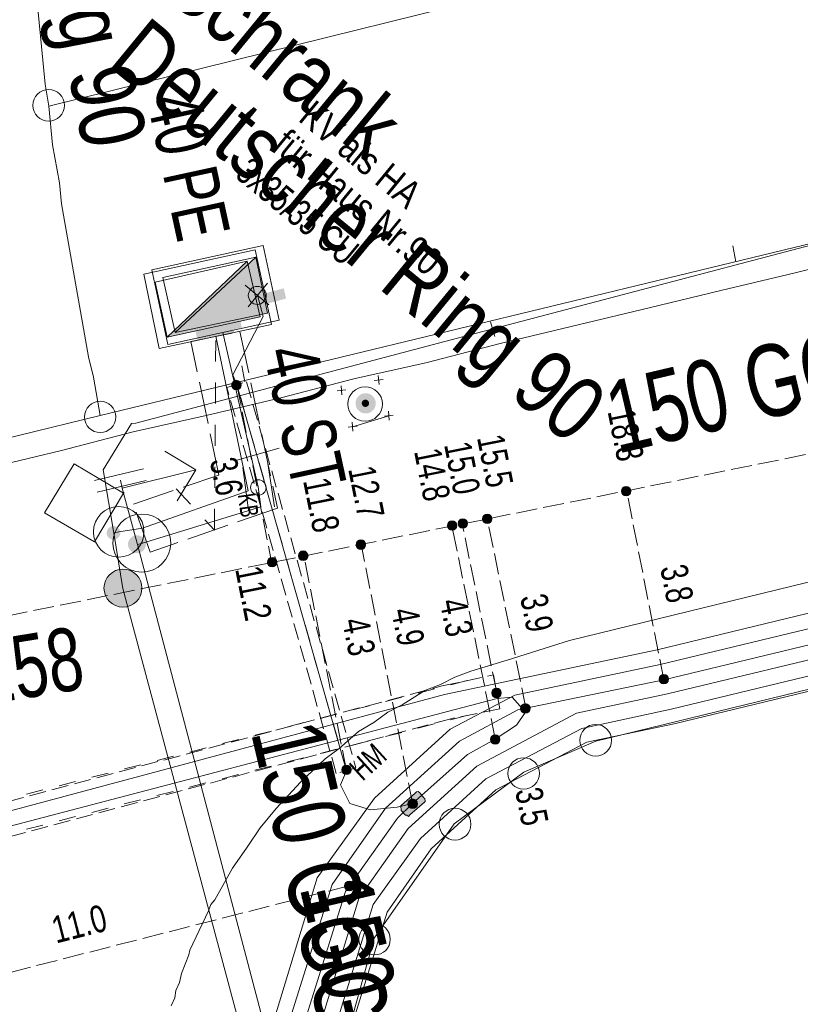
# Model space of a CAD drawing. Header units: metres. Extents: x -740 to 758, y -633 to 854.
# Tile 123 of 256: x -503 to -488, y 148 to 167. Entities that reach past the tile are written whole.
import ezdxf

# ---------------------------------------------------------------- set-up
doc = ezdxf.new("R2010")
doc.units = ezdxf.units.M
doc.header["$MEASUREMENT"] = 0
for name, pattern in [('333_125', [0.4576, 0.3328, -0.1248]), ('333_333', [0.6656, 0.3328, -0.3328]), ('416_125', [0.5408, 0.416, -0.1248]), ('416_416', [0.832, 0.416, -0.416]), ('832_208', [1.04, 0.832, -0.208])]:
    doc.linetypes.add(name, pattern=pattern)
for name, color, linetype in [('Gas.LOVION', 7, 'Continuous'), ('Grundkarte.LOVION', 7, 'Continuous'), ('Strom.LOVION', 7, 'Continuous'), ('StromBemass.LOVION', 7, 'Continuous'), ('Wasser.LOVION', 7, 'Continuous')]:
    doc.layers.add(name, color=color, linetype=linetype)
doc.styles.add('ERSTELLTER_STIL_1', font='arial.ttf')

msp = doc.modelspace()

# ---------------------------------------------------------------- hatches: boundary and pattern name
at = {"layer": 'Gas.LOVION', "linetype": 'Continuous', "lineweight": 13}
for points in [[(-499.994, 161.313), (-498.17, 161.698), (-498.396, 162.799)], [(-499.41, 161.237), (-498.674, 161.413), (-498.754, 161.774), (-499.49, 161.599)], [(-500.613, 157.022), (-500.6, 157.04), (-500.589, 157.059), (-500.581, 157.079), (-500.576, 157.101), (-500.573, 157.123), (-500.573, 157.144), (-500.576, 157.166), (-500.582, 157.188), (-500.59, 157.208), (-500.6, 157.227), (-500.613, 157.245), (-500.628, 157.261), (-500.645, 157.275), (-500.664, 157.286), (-500.684, 157.296), (-500.705, 157.302), (-500.726, 157.306), (-500.748, 157.308), (-500.77, 157.306), (-500.792, 157.302), (-500.813, 157.295), (-500.832, 157.286), (-500.851, 157.274), (-500.868, 157.26), (-500.883, 157.244), (-500.896, 157.226), (-500.906, 157.207), (-500.914, 157.186), (-500.92, 157.165), (-500.922, 157.143), (-500.922, 157.121), (-500.919, 157.1), (-500.914, 157.078), (-500.906, 157.058), (-500.895, 157.039), (-500.882, 157.021), (-500.867, 157.005), (-500.85, 156.991), (-500.832, 156.979), (-500.812, 156.97), (-500.791, 156.963), (-500.769, 156.959), (-500.747, 156.958), (-500.725, 156.96), (-500.704, 156.964), (-500.683, 156.971), (-500.663, 156.98), (-500.645, 156.992), (-500.628, 157.006)], [(-500.609, 157.023), (-500.596, 157.041), (-500.585, 157.06), (-500.577, 157.081), (-500.572, 157.102), (-500.569, 157.124), (-500.569, 157.146), (-500.572, 157.167), (-500.578, 157.189), (-500.586, 157.209), (-500.597, 157.228), (-500.61, 157.246), (-500.625, 157.262), (-500.642, 157.276), (-500.66, 157.288), (-500.68, 157.297), (-500.701, 157.304), (-500.723, 157.308), (-500.745, 157.309), (-500.766, 157.308), (-500.788, 157.303), (-500.809, 157.297), (-500.829, 157.287), (-500.847, 157.275), (-500.864, 157.261), (-500.879, 157.245), (-500.892, 157.227), (-500.902, 157.208), (-500.911, 157.188), (-500.916, 157.166), (-500.919, 157.145), (-500.919, 157.123), (-500.916, 157.101), (-500.91, 157.08), (-500.902, 157.059), (-500.891, 157.04), (-500.878, 157.022), (-500.863, 157.006), (-500.846, 156.992), (-500.828, 156.981), (-500.808, 156.971), (-500.787, 156.965), (-500.765, 156.96), (-500.743, 156.959), (-500.721, 156.961), (-500.7, 156.965), (-500.679, 156.972), (-500.659, 156.981), (-500.641, 156.993), (-500.624, 157.007)]]:
    msp.add_hatch(color=7, dxfattribs=at).paths.add_polyline_path(points)
at = {"layer": 'Strom.LOVION', "linetype": 'Continuous', "lineweight": 13}
for points in [[(-497.848, 162.188), (-498.856, 161.912), (-498.806, 161.71), (-497.799, 161.986)], [(-495.354, 151.792), (-495.068, 152.041), (-495.055, 152.057), (-495.06, 152.116), (-495.077, 152.129), (-495.16, 152.224), (-495.192, 152.251), (-495.221, 152.248), (-495.248, 152.216), (-495.52, 151.982), (-495.534, 151.966), (-495.525, 151.878), (-495.442, 151.783), (-495.412, 151.786), (-495.38, 151.76)]]:
    msp.add_hatch(color=7, dxfattribs=at).paths.add_polyline_path(points)
at = {"layer": 'Strom.LOVION', "linetype": 'Continuous', "lineweight": 18}
for points in [[(-496.074, 159.789), (-496.059, 159.809), (-496.047, 159.832), (-496.038, 159.855), (-496.032, 159.879), (-496.029, 159.904), (-496.029, 159.929), (-496.032, 159.954), (-496.038, 159.979), (-496.048, 160.002), (-496.06, 160.024), (-496.075, 160.044), (-496.092, 160.062), (-496.111, 160.078), (-496.132, 160.092), (-496.155, 160.102), (-496.179, 160.11), (-496.204, 160.115), (-496.229, 160.116), (-496.254, 160.115), (-496.279, 160.11), (-496.303, 160.102), (-496.325, 160.091), (-496.346, 160.078), (-496.366, 160.062), (-496.383, 160.043), (-496.398, 160.023), (-496.41, 160.001), (-496.419, 159.977), (-496.425, 159.953), (-496.428, 159.928), (-496.428, 159.903), (-496.425, 159.878), (-496.418, 159.854), (-496.409, 159.83), (-496.397, 159.808), (-496.382, 159.788), (-496.365, 159.77), (-496.345, 159.754), (-496.324, 159.741), (-496.301, 159.73), (-496.277, 159.722), (-496.253, 159.718), (-496.228, 159.716), (-496.203, 159.718), (-496.178, 159.723), (-496.154, 159.73), (-496.131, 159.741), (-496.11, 159.755), (-496.091, 159.771)], [(-496.074, 159.789), (-496.059, 159.809), (-496.047, 159.832), (-496.038, 159.855), (-496.032, 159.879), (-496.029, 159.904), (-496.029, 159.929), (-496.032, 159.954), (-496.038, 159.979), (-496.048, 160.002), (-496.06, 160.024), (-496.075, 160.044), (-496.092, 160.062), (-496.111, 160.078), (-496.132, 160.092), (-496.155, 160.102), (-496.179, 160.11), (-496.204, 160.115), (-496.229, 160.116), (-496.254, 160.115), (-496.279, 160.11), (-496.303, 160.102), (-496.325, 160.091), (-496.346, 160.078), (-496.366, 160.062), (-496.383, 160.043), (-496.398, 160.023), (-496.41, 160.001), (-496.419, 159.977), (-496.425, 159.953), (-496.428, 159.928), (-496.428, 159.903), (-496.425, 159.878), (-496.418, 159.854), (-496.409, 159.83), (-496.397, 159.808), (-496.382, 159.788), (-496.365, 159.77), (-496.345, 159.754), (-496.324, 159.741), (-496.301, 159.73), (-496.277, 159.722), (-496.253, 159.718), (-496.228, 159.716), (-496.203, 159.718), (-496.178, 159.723), (-496.154, 159.73), (-496.131, 159.741), (-496.11, 159.755), (-496.091, 159.771)], [(-496.177, 159.871), (-496.172, 159.878), (-496.167, 159.886), (-496.164, 159.895), (-496.162, 159.904), (-496.161, 159.913), (-496.161, 159.922), (-496.162, 159.931), (-496.164, 159.939), (-496.167, 159.948), (-496.172, 159.956), (-496.177, 159.963), (-496.183, 159.97), (-496.19, 159.975), (-496.198, 159.98), (-496.206, 159.984), (-496.215, 159.987), (-496.224, 159.989), (-496.233, 159.989), (-496.242, 159.988), (-496.251, 159.987), (-496.259, 159.984), (-496.268, 159.98), (-496.275, 159.975), (-496.282, 159.969), (-496.288, 159.963), (-496.294, 159.955), (-496.298, 159.947), (-496.301, 159.939), (-496.304, 159.93), (-496.305, 159.921), (-496.305, 159.912), (-496.304, 159.903), (-496.301, 159.894), (-496.298, 159.886), (-496.293, 159.878), (-496.288, 159.871), (-496.282, 159.864), (-496.275, 159.858), (-496.267, 159.853), (-496.259, 159.85), (-496.25, 159.847), (-496.241, 159.845), (-496.232, 159.845), (-496.223, 159.845), (-496.214, 159.847), (-496.206, 159.85), (-496.198, 159.854), (-496.19, 159.859), (-496.183, 159.864)], [(-496.177, 159.871), (-496.172, 159.878), (-496.167, 159.886), (-496.164, 159.895), (-496.162, 159.904), (-496.161, 159.913), (-496.161, 159.922), (-496.162, 159.931), (-496.164, 159.939), (-496.167, 159.948), (-496.172, 159.956), (-496.177, 159.963), (-496.183, 159.97), (-496.19, 159.975), (-496.198, 159.98), (-496.206, 159.984), (-496.215, 159.987), (-496.224, 159.989), (-496.233, 159.989), (-496.242, 159.988), (-496.251, 159.987), (-496.259, 159.984), (-496.268, 159.98), (-496.275, 159.975), (-496.282, 159.969), (-496.288, 159.963), (-496.294, 159.955), (-496.298, 159.947), (-496.301, 159.939), (-496.304, 159.93), (-496.305, 159.921), (-496.305, 159.912), (-496.304, 159.903), (-496.301, 159.894), (-496.298, 159.886), (-496.293, 159.878), (-496.288, 159.871), (-496.282, 159.864), (-496.275, 159.858), (-496.267, 159.853), (-496.259, 159.85), (-496.25, 159.847), (-496.241, 159.845), (-496.232, 159.845), (-496.223, 159.845), (-496.214, 159.847), (-496.206, 159.85), (-496.198, 159.854), (-496.19, 159.859), (-496.183, 159.864)]]:
    msp.add_hatch(color=150, dxfattribs=at).paths.add_polyline_path(points)
at = {"layer": 'StromBemass.LOVION', "linetype": 'Continuous', "lineweight": 13}
for points in [[(-498.709, 160.218), (-498.702, 160.227), (-498.697, 160.237), (-498.693, 160.248), (-498.69, 160.26), (-498.688, 160.271), (-498.688, 160.283), (-498.69, 160.295), (-498.693, 160.306), (-498.697, 160.317), (-498.703, 160.327), (-498.71, 160.337), (-498.718, 160.345), (-498.727, 160.353), (-498.737, 160.359), (-498.747, 160.364), (-498.759, 160.368), (-498.77, 160.37), (-498.782, 160.37), (-498.794, 160.37), (-498.805, 160.367), (-498.816, 160.364), (-498.827, 160.359), (-498.837, 160.352), (-498.846, 160.345), (-498.854, 160.336), (-498.861, 160.327), (-498.866, 160.317), (-498.871, 160.306), (-498.873, 160.294), (-498.875, 160.283), (-498.875, 160.271), (-498.873, 160.259), (-498.87, 160.248), (-498.866, 160.237), (-498.86, 160.227), (-498.853, 160.217), (-498.845, 160.209), (-498.836, 160.201), (-498.826, 160.195), (-498.816, 160.19), (-498.805, 160.186), (-498.793, 160.184), (-498.781, 160.183), (-498.77, 160.184), (-498.758, 160.186), (-498.747, 160.19), (-498.736, 160.195), (-498.726, 160.201), (-498.717, 160.209)], [(-491.011, 158.121), (-491.004, 158.131), (-490.999, 158.141), (-490.995, 158.152), (-490.992, 158.164), (-490.99, 158.175), (-490.99, 158.187), (-490.992, 158.199), (-490.995, 158.21), (-490.999, 158.221), (-491.005, 158.231), (-491.012, 158.241), (-491.02, 158.249), (-491.029, 158.257), (-491.039, 158.263), (-491.05, 158.268), (-491.061, 158.272), (-491.072, 158.274), (-491.084, 158.274), (-491.096, 158.274), (-491.107, 158.271), (-491.118, 158.268), (-491.129, 158.263), (-491.139, 158.256), (-491.148, 158.249), (-491.156, 158.24), (-491.163, 158.231), (-491.169, 158.22), (-491.173, 158.209), (-491.176, 158.198), (-491.177, 158.186), (-491.177, 158.175), (-491.176, 158.163), (-491.173, 158.152), (-491.168, 158.141), (-491.163, 158.13), (-491.156, 158.121), (-491.148, 158.112), (-491.138, 158.105), (-491.129, 158.099), (-491.118, 158.094), (-491.107, 158.09), (-491.095, 158.088), (-491.083, 158.087), (-491.072, 158.088), (-491.06, 158.09), (-491.049, 158.094), (-491.038, 158.099), (-491.028, 158.105), (-491.019, 158.113)], [(-493.754, 157.576), (-493.747, 157.585), (-493.741, 157.596), (-493.737, 157.607), (-493.734, 157.618), (-493.733, 157.63), (-493.733, 157.642), (-493.734, 157.654), (-493.737, 157.665), (-493.742, 157.676), (-493.747, 157.686), (-493.754, 157.696), (-493.763, 157.705), (-493.772, 157.712), (-493.782, 157.718), (-493.792, 157.723), (-493.804, 157.727), (-493.815, 157.729), (-493.827, 157.73), (-493.839, 157.729), (-493.851, 157.727), (-493.862, 157.723), (-493.872, 157.718), (-493.882, 157.712), (-493.892, 157.704), (-493.9, 157.696), (-493.907, 157.686), (-493.912, 157.676), (-493.917, 157.665), (-493.919, 157.653), (-493.921, 157.641), (-493.921, 157.629), (-493.919, 157.618), (-493.916, 157.606), (-493.912, 157.595), (-493.906, 157.585), (-493.899, 157.575), (-493.891, 157.567), (-493.882, 157.559), (-493.872, 157.553), (-493.861, 157.548), (-493.85, 157.544), (-493.838, 157.542), (-493.827, 157.541), (-493.815, 157.542), (-493.803, 157.545), (-493.792, 157.548), (-493.781, 157.553), (-493.771, 157.56), (-493.762, 157.567)], [(-494.451, 157.445), (-494.444, 157.454), (-494.438, 157.464), (-494.434, 157.475), (-494.431, 157.486), (-494.43, 157.498), (-494.43, 157.51), (-494.431, 157.521), (-494.434, 157.532), (-494.439, 157.543), (-494.444, 157.553), (-494.451, 157.563), (-494.459, 157.571), (-494.468, 157.579), (-494.478, 157.585), (-494.489, 157.59), (-494.5, 157.593), (-494.511, 157.595), (-494.523, 157.596), (-494.534, 157.595), (-494.546, 157.593), (-494.557, 157.59), (-494.567, 157.585), (-494.577, 157.578), (-494.586, 157.571), (-494.594, 157.562), (-494.601, 157.553), (-494.606, 157.543), (-494.611, 157.532), (-494.614, 157.521), (-494.615, 157.509), (-494.615, 157.497), (-494.613, 157.486), (-494.611, 157.474), (-494.606, 157.464), (-494.601, 157.453), (-494.594, 157.444), (-494.586, 157.436), (-494.577, 157.428), (-494.567, 157.422), (-494.556, 157.417), (-494.545, 157.413), (-494.534, 157.411), (-494.522, 157.411), (-494.51, 157.411), (-494.499, 157.414), (-494.488, 157.417), (-494.477, 157.422), (-494.468, 157.429), (-494.459, 157.436)], [(-494.239, 157.487), (-494.232, 157.496), (-494.226, 157.506), (-494.222, 157.517), (-494.219, 157.528), (-494.218, 157.54), (-494.218, 157.552), (-494.219, 157.563), (-494.222, 157.574), (-494.227, 157.585), (-494.232, 157.595), (-494.239, 157.605), (-494.247, 157.613), (-494.256, 157.621), (-494.266, 157.627), (-494.277, 157.632), (-494.288, 157.635), (-494.299, 157.638), (-494.311, 157.638), (-494.323, 157.638), (-494.334, 157.635), (-494.345, 157.632), (-494.356, 157.627), (-494.365, 157.62), (-494.374, 157.613), (-494.382, 157.604), (-494.389, 157.595), (-494.395, 157.585), (-494.399, 157.574), (-494.402, 157.563), (-494.403, 157.551), (-494.403, 157.539), (-494.402, 157.528), (-494.399, 157.516), (-494.394, 157.506), (-494.389, 157.495), (-494.382, 157.486), (-494.374, 157.478), (-494.365, 157.47), (-494.355, 157.464), (-494.344, 157.459), (-494.333, 157.455), (-494.322, 157.453), (-494.31, 157.453), (-494.299, 157.453), (-494.287, 157.456), (-494.276, 157.459), (-494.266, 157.464), (-494.256, 157.471), (-494.247, 157.478)], [(-496.25, 157.065), (-496.243, 157.074), (-496.237, 157.085), (-496.233, 157.096), (-496.23, 157.107), (-496.229, 157.119), (-496.229, 157.131), (-496.23, 157.143), (-496.233, 157.154), (-496.238, 157.165), (-496.243, 157.175), (-496.25, 157.185), (-496.258, 157.193), (-496.268, 157.201), (-496.278, 157.207), (-496.288, 157.212), (-496.3, 157.216), (-496.311, 157.218), (-496.323, 157.219), (-496.335, 157.218), (-496.346, 157.216), (-496.358, 157.212), (-496.368, 157.207), (-496.378, 157.201), (-496.387, 157.193), (-496.396, 157.184), (-496.402, 157.175), (-496.408, 157.164), (-496.412, 157.153), (-496.415, 157.142), (-496.417, 157.13), (-496.417, 157.118), (-496.415, 157.107), (-496.412, 157.095), (-496.408, 157.084), (-496.402, 157.074), (-496.395, 157.064), (-496.387, 157.056), (-496.378, 157.048), (-496.368, 157.042), (-496.357, 157.037), (-496.346, 157.033), (-496.334, 157.031), (-496.322, 157.03), (-496.311, 157.031), (-496.299, 157.033), (-496.288, 157.037), (-496.277, 157.042), (-496.267, 157.049), (-496.258, 157.056)], [(-497.389, 156.846), (-497.381, 156.856), (-497.376, 156.866), (-497.371, 156.877), (-497.368, 156.889), (-497.367, 156.901), (-497.367, 156.913), (-497.369, 156.925), (-497.372, 156.936), (-497.376, 156.947), (-497.382, 156.958), (-497.389, 156.968), (-497.397, 156.976), (-497.406, 156.984), (-497.417, 156.99), (-497.427, 156.995), (-497.439, 156.999), (-497.451, 157.001), (-497.463, 157.002), (-497.475, 157.001), (-497.486, 156.999), (-497.498, 156.995), (-497.509, 156.99), (-497.519, 156.984), (-497.528, 156.976), (-497.536, 156.967), (-497.543, 156.957), (-497.549, 156.947), (-497.553, 156.936), (-497.556, 156.924), (-497.558, 156.912), (-497.558, 156.9), (-497.556, 156.888), (-497.553, 156.877), (-497.549, 156.865), (-497.543, 156.855), (-497.536, 156.845), (-497.527, 156.837), (-497.518, 156.829), (-497.508, 156.823), (-497.497, 156.818), (-497.486, 156.814), (-497.474, 156.812), (-497.462, 156.811), (-497.45, 156.812), (-497.438, 156.814), (-497.427, 156.818), (-497.416, 156.823), (-497.406, 156.829), (-497.397, 156.837)], [(-498.005, 156.722), (-497.998, 156.731), (-497.993, 156.742), (-497.989, 156.752), (-497.986, 156.764), (-497.984, 156.775), (-497.984, 156.787), (-497.986, 156.798), (-497.989, 156.809), (-497.993, 156.82), (-497.999, 156.83), (-498.006, 156.839), (-498.013, 156.848), (-498.022, 156.855), (-498.032, 156.861), (-498.043, 156.866), (-498.054, 156.87), (-498.065, 156.872), (-498.077, 156.873), (-498.088, 156.872), (-498.1, 156.87), (-498.111, 156.866), (-498.121, 156.861), (-498.131, 156.855), (-498.14, 156.847), (-498.147, 156.839), (-498.154, 156.83), (-498.16, 156.819), (-498.164, 156.809), (-498.167, 156.797), (-498.168, 156.786), (-498.168, 156.774), (-498.167, 156.763), (-498.164, 156.752), (-498.16, 156.741), (-498.154, 156.731), (-498.147, 156.722), (-498.139, 156.713), (-498.13, 156.706), (-498.12, 156.7), (-498.11, 156.695), (-498.099, 156.691), (-498.088, 156.689), (-498.076, 156.688), (-498.064, 156.689), (-498.053, 156.691), (-498.042, 156.695), (-498.032, 156.7), (-498.022, 156.706), (-498.013, 156.714)], [(-490.266, 154.41), (-490.259, 154.419), (-490.253, 154.43), (-490.249, 154.441), (-490.246, 154.453), (-490.244, 154.464), (-490.244, 154.476), (-490.246, 154.488), (-490.249, 154.5), (-490.253, 154.511), (-490.259, 154.521), (-490.266, 154.531), (-490.274, 154.539), (-490.283, 154.547), (-490.293, 154.553), (-490.304, 154.558), (-490.316, 154.562), (-490.327, 154.564), (-490.339, 154.565), (-490.351, 154.564), (-490.363, 154.562), (-490.374, 154.558), (-490.385, 154.553), (-490.395, 154.546), (-490.404, 154.539), (-490.412, 154.53), (-490.419, 154.52), (-490.425, 154.51), (-490.429, 154.499), (-490.432, 154.487), (-490.433, 154.476), (-490.433, 154.464), (-490.432, 154.452), (-490.429, 154.44), (-490.424, 154.429), (-490.419, 154.419), (-490.412, 154.409), (-490.403, 154.401), (-490.394, 154.393), (-490.384, 154.387), (-490.373, 154.382), (-490.362, 154.378), (-490.35, 154.376), (-490.339, 154.375), (-490.327, 154.376), (-490.315, 154.378), (-490.304, 154.382), (-490.293, 154.387), (-490.283, 154.394), (-490.274, 154.401)], [(-493.569, 154.137), (-493.563, 154.146), (-493.557, 154.157), (-493.552, 154.168), (-493.55, 154.179), (-493.548, 154.191), (-493.548, 154.203), (-493.55, 154.215), (-493.553, 154.226), (-493.557, 154.237), (-493.563, 154.248), (-493.57, 154.257), (-493.578, 154.266), (-493.587, 154.274), (-493.597, 154.28), (-493.608, 154.285), (-493.619, 154.289), (-493.631, 154.291), (-493.643, 154.291), (-493.655, 154.291), (-493.666, 154.288), (-493.678, 154.285), (-493.688, 154.28), (-493.698, 154.273), (-493.708, 154.266), (-493.716, 154.257), (-493.723, 154.247), (-493.728, 154.237), (-493.733, 154.226), (-493.736, 154.214), (-493.737, 154.202), (-493.737, 154.191), (-493.735, 154.179), (-493.733, 154.167), (-493.728, 154.156), (-493.722, 154.146), (-493.715, 154.136), (-493.707, 154.128), (-493.698, 154.12), (-493.688, 154.114), (-493.677, 154.109), (-493.666, 154.105), (-493.654, 154.103), (-493.642, 154.102), (-493.63, 154.103), (-493.619, 154.105), (-493.607, 154.109), (-493.597, 154.114), (-493.587, 154.12), (-493.578, 154.128)], [(-493.002, 153.832), (-492.995, 153.842), (-492.99, 153.852), (-492.985, 153.863), (-492.982, 153.875), (-492.981, 153.886), (-492.981, 153.898), (-492.982, 153.91), (-492.985, 153.922), (-492.99, 153.933), (-492.996, 153.943), (-493.003, 153.953), (-493.011, 153.961), (-493.02, 153.969), (-493.03, 153.975), (-493.041, 153.98), (-493.052, 153.984), (-493.064, 153.986), (-493.076, 153.987), (-493.088, 153.986), (-493.099, 153.984), (-493.111, 153.98), (-493.121, 153.975), (-493.131, 153.969), (-493.14, 153.961), (-493.149, 153.952), (-493.155, 153.943), (-493.161, 153.932), (-493.166, 153.921), (-493.168, 153.91), (-493.17, 153.898), (-493.17, 153.886), (-493.168, 153.874), (-493.165, 153.863), (-493.161, 153.851), (-493.155, 153.841), (-493.148, 153.831), (-493.14, 153.823), (-493.131, 153.815), (-493.121, 153.809), (-493.11, 153.804), (-493.099, 153.8), (-493.087, 153.798), (-493.075, 153.797), (-493.063, 153.798), (-493.052, 153.8), (-493.04, 153.804), (-493.029, 153.809), (-493.019, 153.816), (-493.01, 153.823)], [(-493.596, 153.221), (-493.589, 153.231), (-493.584, 153.241), (-493.579, 153.252), (-493.577, 153.263), (-493.575, 153.275), (-493.575, 153.287), (-493.577, 153.298), (-493.58, 153.309), (-493.584, 153.32), (-493.59, 153.331), (-493.597, 153.34), (-493.605, 153.349), (-493.614, 153.356), (-493.624, 153.362), (-493.634, 153.367), (-493.645, 153.371), (-493.657, 153.373), (-493.669, 153.374), (-493.68, 153.373), (-493.692, 153.371), (-493.703, 153.367), (-493.713, 153.362), (-493.723, 153.356), (-493.732, 153.348), (-493.74, 153.34), (-493.747, 153.33), (-493.753, 153.32), (-493.757, 153.309), (-493.76, 153.298), (-493.761, 153.286), (-493.761, 153.274), (-493.76, 153.263), (-493.757, 153.251), (-493.752, 153.24), (-493.747, 153.23), (-493.74, 153.221), (-493.732, 153.212), (-493.723, 153.205), (-493.713, 153.199), (-493.702, 153.194), (-493.691, 153.19), (-493.68, 153.188), (-493.668, 153.187), (-493.656, 153.188), (-493.645, 153.19), (-493.634, 153.194), (-493.623, 153.199), (-493.613, 153.205), (-493.604, 153.213)], [(-496.537, 152.619), (-496.53, 152.628), (-496.525, 152.638), (-496.52, 152.649), (-496.517, 152.66), (-496.516, 152.672), (-496.516, 152.683), (-496.518, 152.695), (-496.52, 152.706), (-496.525, 152.717), (-496.53, 152.727), (-496.537, 152.737), (-496.545, 152.745), (-496.554, 152.752), (-496.564, 152.759), (-496.575, 152.763), (-496.586, 152.767), (-496.597, 152.769), (-496.609, 152.77), (-496.62, 152.769), (-496.632, 152.767), (-496.643, 152.763), (-496.653, 152.758), (-496.663, 152.752), (-496.672, 152.745), (-496.68, 152.736), (-496.687, 152.727), (-496.692, 152.716), (-496.696, 152.706), (-496.699, 152.694), (-496.701, 152.683), (-496.701, 152.671), (-496.699, 152.66), (-496.696, 152.648), (-496.692, 152.638), (-496.686, 152.628), (-496.679, 152.618), (-496.671, 152.61), (-496.663, 152.602), (-496.653, 152.596), (-496.642, 152.591), (-496.631, 152.588), (-496.62, 152.586), (-496.608, 152.585), (-496.596, 152.586), (-496.585, 152.588), (-496.574, 152.591), (-496.564, 152.596), (-496.554, 152.603), (-496.545, 152.61)], [(-495.226, 151.949), (-495.219, 151.958), (-495.213, 151.969), (-495.209, 151.98), (-495.206, 151.991), (-495.205, 152.003), (-495.205, 152.015), (-495.206, 152.027), (-495.209, 152.038), (-495.214, 152.05), (-495.22, 152.06), (-495.227, 152.07), (-495.235, 152.078), (-495.244, 152.086), (-495.254, 152.092), (-495.265, 152.097), (-495.276, 152.101), (-495.288, 152.103), (-495.3, 152.104), (-495.312, 152.103), (-495.324, 152.101), (-495.335, 152.097), (-495.346, 152.092), (-495.356, 152.086), (-495.365, 152.078), (-495.373, 152.069), (-495.38, 152.059), (-495.386, 152.049), (-495.39, 152.038), (-495.393, 152.026), (-495.394, 152.014), (-495.394, 152.003), (-495.393, 151.991), (-495.39, 151.979), (-495.385, 151.968), (-495.38, 151.958), (-495.373, 151.948), (-495.364, 151.939), (-495.355, 151.932), (-495.345, 151.925), (-495.334, 151.92), (-495.323, 151.917), (-495.311, 151.915), (-495.299, 151.914), (-495.287, 151.915), (-495.276, 151.917), (-495.264, 151.921), (-495.254, 151.926), (-495.244, 151.932), (-495.234, 151.94)], [(-496.477, 150.327), (-496.47, 150.337), (-496.464, 150.347), (-496.46, 150.359), (-496.457, 150.37), (-496.455, 150.382), (-496.455, 150.394), (-496.457, 150.406), (-496.46, 150.418), (-496.464, 150.429), (-496.47, 150.439), (-496.477, 150.449), (-496.486, 150.458), (-496.495, 150.465), (-496.505, 150.472), (-496.516, 150.477), (-496.527, 150.48), (-496.539, 150.483), (-496.551, 150.483), (-496.563, 150.482), (-496.575, 150.48), (-496.586, 150.476), (-496.597, 150.471), (-496.607, 150.465), (-496.616, 150.457), (-496.624, 150.448), (-496.631, 150.439), (-496.637, 150.428), (-496.641, 150.417), (-496.644, 150.405), (-496.646, 150.394), (-496.646, 150.382), (-496.644, 150.37), (-496.641, 150.358), (-496.637, 150.347), (-496.631, 150.336), (-496.624, 150.327), (-496.616, 150.318), (-496.606, 150.31), (-496.596, 150.304), (-496.585, 150.299), (-496.574, 150.295), (-496.562, 150.293), (-496.55, 150.292), (-496.538, 150.293), (-496.527, 150.295), (-496.515, 150.299), (-496.504, 150.304), (-496.494, 150.311), (-496.485, 150.318)]]:
    msp.add_hatch(color=7, dxfattribs=at).paths.add_polyline_path(points)
at = {"layer": 'Wasser.LOVION', "linetype": 'Continuous', "lineweight": 13}
for points in [[(-500.148, 161.224), (-498.31, 161.626), (-498.566, 162.724)], [(-499.551, 161.164), (-498.828, 161.324), (-498.907, 161.685), (-499.631, 161.526)], [(-501.108, 157.272), (-501.098, 157.286), (-501.09, 157.301), (-501.084, 157.316), (-501.08, 157.332), (-501.078, 157.349), (-501.078, 157.366), (-501.08, 157.382), (-501.084, 157.398), (-501.09, 157.414), (-501.098, 157.429), (-501.108, 157.442), (-501.12, 157.454), (-501.133, 157.465), (-501.147, 157.474), (-501.162, 157.481), (-501.178, 157.486), (-501.194, 157.489), (-501.211, 157.49), (-501.228, 157.489), (-501.244, 157.486), (-501.26, 157.48), (-501.275, 157.473), (-501.289, 157.464), (-501.302, 157.454), (-501.313, 157.441), (-501.323, 157.428), (-501.331, 157.413), (-501.337, 157.398), (-501.341, 157.381), (-501.343, 157.365), (-501.343, 157.348), (-501.341, 157.332), (-501.337, 157.315), (-501.331, 157.3), (-501.323, 157.285), (-501.313, 157.272), (-501.301, 157.26), (-501.288, 157.249), (-501.274, 157.24), (-501.259, 157.233), (-501.243, 157.228), (-501.227, 157.225), (-501.21, 157.224), (-501.193, 157.225), (-501.177, 157.228), (-501.161, 157.233), (-501.146, 157.241), (-501.132, 157.25), (-501.119, 157.26)], [(-501.105, 157.275), (-501.095, 157.289), (-501.087, 157.303), (-501.081, 157.319), (-501.077, 157.335), (-501.075, 157.352), (-501.075, 157.369), (-501.077, 157.385), (-501.082, 157.401), (-501.088, 157.417), (-501.096, 157.431), (-501.106, 157.445), (-501.117, 157.457), (-501.13, 157.468), (-501.144, 157.477), (-501.16, 157.484), (-501.175, 157.489), (-501.192, 157.492), (-501.209, 157.493), (-501.225, 157.492), (-501.242, 157.489), (-501.258, 157.483), (-501.273, 157.476), (-501.287, 157.467), (-501.3, 157.457), (-501.311, 157.444), (-501.321, 157.431), (-501.329, 157.416), (-501.335, 157.4), (-501.339, 157.384), (-501.341, 157.368), (-501.341, 157.351), (-501.339, 157.334), (-501.335, 157.318), (-501.329, 157.303), (-501.321, 157.288), (-501.311, 157.274), (-501.299, 157.262), (-501.286, 157.252), (-501.272, 157.243), (-501.257, 157.236), (-501.241, 157.231), (-501.225, 157.227), (-501.208, 157.226), (-501.191, 157.228), (-501.175, 157.231), (-501.159, 157.236), (-501.144, 157.243), (-501.13, 157.252), (-501.117, 157.263)], [(-500.732, 156.029), (-500.705, 156.067), (-500.682, 156.108), (-500.665, 156.152), (-500.654, 156.198), (-500.648, 156.245), (-500.648, 156.292), (-500.654, 156.338), (-500.666, 156.384), (-500.683, 156.428), (-500.706, 156.469), (-500.734, 156.507), (-500.766, 156.541), (-500.803, 156.571), (-500.842, 156.596), (-500.885, 156.616), (-500.93, 156.63), (-500.976, 156.639), (-501.023, 156.642), (-501.07, 156.639), (-501.116, 156.63), (-501.161, 156.615), (-501.204, 156.595), (-501.243, 156.569), (-501.279, 156.539), (-501.312, 156.505), (-501.339, 156.467), (-501.362, 156.425), (-501.379, 156.382), (-501.39, 156.336), (-501.396, 156.289), (-501.396, 156.242), (-501.39, 156.196), (-501.378, 156.15), (-501.361, 156.106), (-501.338, 156.065), (-501.31, 156.027), (-501.278, 155.993), (-501.241, 155.963), (-501.201, 155.938), (-501.159, 155.918), (-501.114, 155.904), (-501.068, 155.895), (-501.021, 155.892), (-500.974, 155.895), (-500.928, 155.904), (-500.883, 155.919), (-500.84, 155.939), (-500.801, 155.964), (-500.765, 155.995)]]:
    msp.add_hatch(color=7, dxfattribs=at).paths.add_polyline_path(points)

# ---------------------------------------------------------------- linework, layer by layer
at = {"layer": 'Gas.LOVION', "color": 7, "linetype": 'Continuous', "lineweight": 13}
for points in [[(-500.134, 161.078), (-497.934, 161.559), (-498.256, 163.035), (-500.455, 162.554)], [(-500.233, 162.398), (-499.994, 161.313), (-498.17, 161.698), (-498.396, 162.799)], [(-499.994, 161.313), (-498.396, 162.799), (-498.17, 161.698)], [(-501.014, 158.14), (-501.987, 158.724), (-502.572, 157.751), (-501.585, 157.182)]]:
    msp.add_lwpolyline(points, close=True, dxfattribs=at)
at = {"layer": 'Gas.LOVION', "color": 5, "linetype": 'Continuous', "lineweight": 18}
for points in [[(-500.738, 157.132), (-500.637, 157.157), (-498.298, 157.873), (-498.351, 158.267), (-499.049, 161.317)], [(-501.069, 158.4), (-501.038, 158.241), (-501.014, 158.14), (-500.738, 157.132), (-498.012, 146.788), (-495.06, 135.18), (-492.174, 123.655), (-491.958, 122.804)]]:
    msp.add_lwpolyline(points, dxfattribs=at)
at = {"layer": 'Gas.LOVION', "color": 7, "linetype": 'Continuous', "lineweight": 13}
for points in [[(-500.194, 158.973), (-499.582, 158.605), (-499.95, 157.992)], [(-501.585, 158.394), (-500.618, 158.622)], [(-501.038, 158.241), (-499.582, 158.605)], [(-501.533, 158.163), (-500.565, 158.39)]]:
    msp.add_lwpolyline(points, dxfattribs=at)
at = {"layer": 'Gas.LOVION', "color": 251, "linetype": 'Continuous', "lineweight": 13}
for points in [[(-498.543, 157.805), (-498.655, 158.651)], [(-498.032, 157.87), (-498.16, 158.729)]]:
    msp.add_lwpolyline(points, dxfattribs=at)
at = {"layer": 'Gas.LOVION', "color": 140, "linetype": 'Continuous', "lineweight": 18}
msp.add_lwpolyline([(-501.014, 158.14), (-501.001, 158.156)], close=True, dxfattribs=at)
at = {"layer": 'Gas.LOVION', "color": 251, "linetype": 'Continuous', "lineweight": 13}
msp.add_circle((-498.348, 158.254), 0.153, dxfattribs=at)
at = {"layer": 'Gas.LOVION', "color": 7, "linetype": 'Continuous', "lineweight": 13}
msp.add_circle((-500.65, 157.158), 0.573, dxfattribs=at)
at = {"layer": 'Grundkarte.LOVION', "color": 253, "linetype": 'Continuous', "lineweight": 18}
msp.add_lwpolyline([(-504.707, 158.887), (-505.431, 158.727), (-512.986, 188.845), (-513.703, 191.642), (-499.377, 195.052), (-498.77, 195.2), (-474.403, 172.697), (-468.818, 167.568), (-469.483, 167.414), (-501.474, 159.676)], close=True, dxfattribs=at)
at = {"layer": 'Grundkarte.LOVION', "color": 8, "linetype": 'Continuous', "lineweight": 18}
for points in [[(-502.724, 167.918), (-502.558, 166.22), (-502.485, 165.784), (-502.411, 165.023), (-502.278, 164.267), (-502.238, 163.857), (-501.706, 160.835), (-501.607, 160.431), (-501.474, 159.676), (-504.707, 158.887), (-505.431, 158.727), (-512.986, 188.845)], [(-481.189, 171.058), (-502.485, 165.784), (-502.558, 166.22), (-502.724, 167.918)], [(-537.396, 151.021), (-509.01, 157.846), (-505.431, 158.727), (-504.707, 158.887), (-501.474, 159.676), (-469.483, 167.414)], [(-537.396, 151.021), (-509.01, 157.846), (-505.431, 158.727), (-504.707, 158.887), (-501.474, 159.676), (-469.483, 167.414)], [(-469.483, 167.414), (-501.474, 159.676)], [(-488.975, 163.026), (-488.914, 162.707)], [(-486.73, 162.743), (-487.741, 162.496), (-489.214, 162.145), (-490.628, 161.8), (-493.574, 161.098), (-495.015, 160.721), (-496.462, 160.402), (-497.903, 160.025), (-499.376, 159.674), (-500.822, 159.355), (-502.263, 158.978), (-505.209, 158.276)], [(-493.676, 161.236), (-493.764, 161.523)], [(-460.423, 161.207), (-463.537, 160.104), (-491.683, 153.244), (-493.101, 152.633), (-494.479, 151.611), (-496.062, 149.358), (-496.608, 147.384), (-496.6, 145.493), (-491.142, 123.83)], [(-460.423, 161.207), (-463.537, 160.104), (-491.683, 153.244), (-493.101, 152.633), (-494.479, 151.611), (-496.062, 149.358), (-496.608, 147.384), (-496.6, 145.493), (-491.142, 123.83)], [(-491.142, 123.83), (-496.6, 145.493), (-496.608, 147.384), (-496.062, 149.358), (-494.479, 151.611), (-493.101, 152.633), (-491.683, 153.244), (-463.537, 160.104), (-460.423, 161.207)], [(-499.21, 150.114), (-498.857, 150.74), (-498.572, 151.152), (-498.314, 151.532), (-497.997, 151.918), (-497.516, 152.437), (-497.029, 152.899), (-496.753, 153.103), (-496.372, 153.436), (-496.064, 153.614), (-495.788, 153.818), (-495.507, 153.964), (-495.062, 154.244), (-494.748, 154.363), (-494.467, 154.509), (-494.153, 154.628), (-493.436, 154.846), (-492.203, 155.233), (-483.716, 157.304), (-477.595, 158.789), (-474.532, 159.502), (-468.028, 160.995)], [(-498.674, 160.659), (-498.613, 160.34)], [(-499.21, 150.114), (-499.289, 150.018), (-499.336, 149.895), (-499.703, 149.12), (-499.724, 149.03), (-499.865, 148.661), (-499.907, 148.48), (-499.98, 148.325), (-499.995, 148.175), (-500.069, 148.02)]]:
    msp.add_lwpolyline(points, dxfattribs=at)
msp.add_lwpolyline([(-501.474, 159.676), (-501.607, 160.431), (-501.706, 160.835), (-502.238, 163.857), (-502.278, 164.267), (-502.411, 165.023), (-502.485, 165.784), (-481.189, 171.058), (-475.042, 172.575), (-469.483, 167.414)], close=True, dxfattribs=at)
at = {"layer": 'Grundkarte.LOVION', "color": 253, "linetype": 'Continuous', "lineweight": 18}
msp.add_lwpolyline([(-491.142, 123.83), (-496.6, 145.493), (-496.608, 147.384), (-496.062, 149.358), (-494.479, 151.611), (-493.101, 152.633), (-491.683, 153.244), (-463.537, 160.104), (-460.423, 161.207)], dxfattribs=at)
at = {"layer": 'Grundkarte.LOVION', "color": 9, "linetype": 'Continuous', "lineweight": 18}
for centre, radius in [((-502.489, 165.799), 0.312), ((-501.472, 159.648), 0.31), ((-491.683, 153.264), 0.313), ((-493.106, 152.608), 0.311), ((-494.461, 151.607), 0.313), ((-496.053, 149.335), 0.311)]:
    msp.add_circle(centre, radius, dxfattribs=at)
at = {"layer": 'Strom.LOVION', "color": 1, "linetype": 'Continuous', "lineweight": 18}
for points in [[(-458.003, 164.118), (-462.592, 161.778), (-467.423, 160.094), (-474.834, 158.512), (-490.412, 154.758), (-493.279, 154.152), (-494.558, 153.48), (-496.051, 152.123), (-497.183, 150.549), (-498.246, 147.061), (-498.073, 146.354)], [(-458.479, 163.54), (-462.476, 161.494), (-467.351, 159.82), (-474.76, 158.209), (-490.339, 154.454), (-493.221, 153.862), (-494.373, 153.247), (-495.839, 151.922), (-496.889, 150.415), (-497.937, 147.076), (-497.77, 146.428)], [(-485.461, 156.261), (-487.915, 155.667), (-490.47, 155.047), (-494.67, 154.164), (-504.16, 151.625), (-517.403, 148.321), (-526.931, 146.163), (-530.406, 145.276)]]:
    msp.add_lwpolyline(points, dxfattribs=at)
at = {"layer": 'Strom.LOVION', "color": 150, "linetype": 'Continuous', "lineweight": 18}
for points in [[(-497.193, 146.573), (-497.314, 147.048), (-496.36, 150.142), (-495.387, 151.522), (-494.029, 152.749), (-492.062, 153.798), (-490.267, 154.181), (-474.702, 157.919), (-467.248, 159.52), (-462.362, 161.239), (-458.954, 162.961)], [(-496.901, 146.601), (-497.002, 147.035), (-496.082, 150.021), (-495.146, 151.324), (-493.857, 152.5), (-491.959, 153.498), (-490.193, 153.877), (-474.644, 157.629), (-467.118, 159.252), (-462.246, 160.955), (-459.43, 162.383)], [(-459.905, 161.804), (-462.129, 160.671), (-467.146, 158.924), (-474.57, 157.326), (-481.502, 155.673), (-490.136, 153.588), (-491.859, 153.227), (-493.658, 152.283), (-494.934, 151.123), (-495.802, 149.871), (-496.69, 147.021), (-496.616, 146.718)], [(-497.496, 146.499), (-497.639, 147.046), (-496.625, 150.278), (-495.598, 151.723), (-495.302, 152.018), (-494.214, 152.982), (-493.668, 153.287), (-493.251, 153.564), (-493.069, 153.818), (-493.335, 154.117), (-493.628, 154.088), (-504.089, 151.351), (-517.332, 148.047), (-519.066, 147.641), (-526.873, 145.873), (-530.116, 145.038)]]:
    msp.add_lwpolyline(points, dxfattribs=at)
at = {"layer": 'Strom.LOVION', "color": 9, "linetype": 'Continuous', "lineweight": 18}
for points in [[(-498.608, 162.247), (-498.142, 161.864)], [(-498.551, 161.824), (-498.168, 162.29)]]:
    msp.add_lwpolyline(points, dxfattribs=at)
at = {"layer": 'Strom.LOVION', "color": 5, "linetype": 'Continuous', "lineweight": 18}
msp.add_lwpolyline([(-495.302, 152.018), (-495.605, 151.944), (-496.132, 151.893), (-496.543, 152.015), (-496.727, 152.382), (-496.606, 152.659), (-498.77, 160.28), (-498.849, 160.479), (-498.252, 161.631), (-498.367, 162.049)], dxfattribs=at)
at = {"layer": 'Strom.LOVION', "color": 250, "linetype": 'Continuous', "lineweight": 18}
for points in [[(-495.98, 160.464), (-495.963, 160.289)], [(-496.714, 160.26), (-496.697, 160.084)], [(-496.059, 160.368), (-495.884, 160.385)], [(-496.793, 160.163), (-496.617, 160.18)], [(-495.858, 159.663), (-495.682, 159.681)], [(-495.778, 159.76), (-495.761, 159.584)], [(-496.575, 159.446), (-496.399, 159.463)], [(-496.496, 159.542), (-496.479, 159.366)]]:
    msp.add_lwpolyline(points, dxfattribs=at)
at = {"layer": 'Strom.LOVION', "color": 7, "linetype": '333_125', "lineweight": 13}
for points in [[(-498.972, 160.231), (-498.584, 160.343), (-496.42, 152.722), (-496.808, 152.61)], [(-493.703, 154.554), (-493.578, 153.886), (-494.549, 153.688), (-504.04, 151.149), (-517.299, 147.858), (-517.452, 148.523), (-504.193, 151.814), (-494.716, 154.337)]]:
    msp.add_lwpolyline(points, close=True, dxfattribs=at)
at = {"layer": 'Strom.LOVION', "color": 9, "linetype": '333_333', "lineweight": 18}
for points in [[(-496.606, 152.659), (-498.77, 160.28)], [(-494.224, 154.444), (-510.829, 150.16), (-510.663, 149.512), (-494.057, 153.795)]]:
    msp.add_lwpolyline(points, dxfattribs=at)
at = {"layer": 'Strom.LOVION', "color": 7, "linetype": 'Continuous', "lineweight": 13}
for points in [[(-496.487, 159.454), (-495.77, 159.672)], [(-498.816, 158.783), (-497.939, 159.031)]]:
    msp.add_lwpolyline(points, dxfattribs=at)
msp.add_lwpolyline([(-495.354, 151.792), (-495.38, 151.76), (-495.412, 151.786), (-495.442, 151.783), (-495.525, 151.878), (-495.534, 151.966), (-495.52, 151.982), (-495.248, 152.216), (-495.221, 152.248), (-495.192, 152.251), (-495.16, 152.224), (-495.077, 152.129), (-495.06, 152.116), (-495.055, 152.057), (-495.068, 152.041)], close=True, dxfattribs=at)
at = {"layer": 'Strom.LOVION', "color": 9, "linetype": 'Continuous', "lineweight": 18}
msp.add_circle((-498.369, 162.047), 0.177, dxfattribs=at)
at = {"layer": 'Strom.LOVION', "color": 7, "linetype": 'Continuous', "lineweight": 13}
msp.add_circle((-496.239, 159.902), 0.341, dxfattribs=at)
at = {"layer": 'StromBemass.LOVION', "color": 7, "linetype": '416_125', "lineweight": 13}
for points in [[(-533.893, 148.142), (-529.899, 149.168), (-509.03, 154.578), (-504.913, 155.394), (-486.059, 159.203), (-482.378, 159.947), (-475.378, 161.355), (-467.942, 162.836), (-462.942, 163.842), (-457.29, 164.986)], [(-498.77, 160.28), (-498.088, 156.785)], [(-490.339, 154.454), (-491.072, 158.181)], [(-493.668, 153.287), (-494.522, 157.489)], [(-493.639, 154.206), (-494.32, 157.538)], [(-493.062, 153.893), (-493.828, 157.645)], [(-495.302, 152.018), (-496.32, 157.136)], [(-496.606, 152.659), (-497.45, 156.907)], [(-496.561, 150.388), (-507.26, 147.657)]]:
    msp.add_lwpolyline(points, dxfattribs=at)
at = {"layer": 'StromBemass.LOVION', "color": 7, "linetype": 'Continuous', "lineweight": 13}
for centre, radius in [((-498.782, 160.277), 0.0935), ((-491.084, 158.181), 0.0936), ((-493.827, 157.636), 0.0942), ((-494.522, 157.503), 0.0928), ((-494.311, 157.545), 0.0928), ((-496.323, 157.125), 0.0942), ((-497.462, 156.906), 0.0955), ((-498.076, 156.78), 0.0921), ((-490.339, 154.47), 0.0947), ((-493.643, 154.197), 0.0946), ((-493.075, 153.892), 0.0947), ((-493.668, 153.28), 0.0932), ((-496.608, 152.677), 0.0925), ((-495.3, 152.009), 0.095), ((-496.551, 150.388), 0.0954)]:
    msp.add_circle(centre, radius, dxfattribs=at)
at = {"layer": 'Wasser.LOVION', "color": 150, "linetype": 'Continuous', "lineweight": 18}
for points in [[(-451.268, 172.313), (-454.267, 171.547), (-460.079, 170.078), (-465.893, 168.637), (-471.673, 167.141), (-477.482, 165.642), (-483.304, 164.127), (-494.916, 161.071), (-500.765, 159.524), (-500.853, 159.515), (-501.414, 158.603), (-501.203, 157.353), (-501.022, 156.262), (-497.809, 144.251), (-494.782, 132.636), (-493.545, 127.851), (-492.17, 122.547)], [(-501.203, 157.353), (-501.102, 157.377), (-500.636, 157.452), (-498.551, 158.188), (-499.189, 161.244)]]:
    msp.add_lwpolyline(points, dxfattribs=at)
at = {"layer": 'Wasser.LOVION', "color": 7, "linetype": 'Continuous', "lineweight": 13}
for points in [[(-500.304, 161.002), (-498.088, 161.47), (-498.41, 162.946), (-500.609, 162.465)], [(-500.387, 162.309), (-500.148, 161.224), (-498.31, 161.626), (-498.566, 162.724)], [(-500.148, 161.224), (-498.566, 162.724), (-498.31, 161.626)]]:
    msp.add_lwpolyline(points, close=True, dxfattribs=at)
at = {"layer": 'Wasser.LOVION', "color": 7, "linetype": '832_208', "lineweight": 13}
msp.add_lwpolyline([(-499.681, 161.137), (-498.711, 161.335), (-497.97, 157.846), (-500.487, 156.979), (-500.815, 157.923), (-499.128, 158.501)], close=True, dxfattribs=at)
at = {"layer": 'Wasser.LOVION', "color": 252, "linetype": '416_416', "lineweight": 18}
msp.add_lwpolyline([(-499.973, 158.227), (-499.214, 157.414), (-499.189, 161.244)], dxfattribs=at)
at = {"layer": 'Wasser.LOVION', "color": 7, "linetype": 'Continuous', "lineweight": 13}
for centre, radius in [((-501.107, 157.379), 0.5), ((-501.022, 156.267), 0.375)]:
    msp.add_circle(centre, radius, dxfattribs=at)

# ---------------------------------------------------------------- texts
at = {"layer": 'Gas.LOVION', "color": 5, "linetype": 'Continuous', "lineweight": 18, "attachment_point": 7, "style": 'ERSTELLTER_STIL_1'}
for s, insert, char_height, rotation in [('{\\A1;\\W0.80002x;Schrank}', (-500.273, 167.983), 1.28137, 320.5841), ('{\\A1;\\W0.80002x;Deutscher Ring 90}', (-501.595, 166.303), 1.28137, 320.5841), ('{\\A1;\\W0.71558x;40 ST}', (-498.267, 160.931), 1.06709, 282.2459), ('{\\A1;\\W0.71560x;KB}', (-498.757, 158.115), 0.3557, 278.2448), ('{\\A1;\\W0.72102x;150 ND ST KA (1992)}', (-497.953, 150.261), 1.42279, 283.2442)]:
    msp.add_mtext(s, dxfattribs=dict(at, insert=insert, char_height=char_height, rotation=rotation))
at = {"layer": 'Strom.LOVION', "color": 1, "linetype": 'Continuous', "lineweight": 18, "char_height": 0.54917, "attachment_point": 7, "rotation": 320.5841, "style": 'ERSTELLTER_STIL_1'}
for s, insert in [('{\\A1;\\W0.79998x;KV als HA}', (-497.587, 165.502)), ('{\\A1;\\W0.79998x;für Haus Nr.90}', (-498.105, 164.935))]:
    msp.add_mtext(s, dxfattribs=dict(at, insert=insert))
at = {"layer": 'Strom.LOVION', "color": 5, "linetype": 'Continuous', "lineweight": 18, "insert": (-498.835, 164.389), "char_height": 0.53355, "attachment_point": 7, "rotation": 320.5841, "style": 'ERSTELLTER_STIL_1'}
msp.add_mtext('{\\A1;\\W0.71558x;3x35/35 CU}', dxfattribs=at)
at = {"layer": 'Strom.LOVION', "color": 7, "linetype": 'Continuous', "lineweight": 13, "insert": (-496.29, 152.441), "char_height": 0.44461, "attachment_point": 7, "rotation": 42.2437, "style": 'ERSTELLTER_STIL_1'}
msp.add_mtext('{\\A1;\\W0.71561x;HM}', dxfattribs=at)
at = {"layer": 'StromBemass.LOVION', "color": 7, "linetype": 'Continuous', "lineweight": 13, "char_height": 0.53355, "attachment_point": 7, "style": 'ERSTELLTER_STIL_1'}
for s, insert, rotation in [('{\\A1;\\W0.71558x;18.3}', (-491.458, 159.754), 281.2456), ('{\\A1;\\W0.71558x;15.5}', (-494.038, 159.238), 281.2456), ('{\\A1;\\W0.71558x;15.0}', (-494.689, 159.098), 281.2456), ('{\\A1;\\W0.71558x;3.6}', (-499.316, 158.785), 281.2463), ('{\\A1;\\W0.71557x;14.8}', (-495.282, 158.967), 281.2463), ('{\\A1;\\W0.71558x;12.7}', (-496.575, 158.62), 281.2456), ('{\\A1;\\W0.74395x;11.8}', (-497.474, 158.388), 281.2456), ('{\\A1;\\W0.71558x;3.8}', (-490.42, 156.67), 281.2456), ('{\\A1;\\W0.74395x;11.2}', (-498.808, 156.646), 281.2456), ('{\\A1;\\W0.71558x;3.9}', (-493.186, 156.09), 281.2456), ('{\\A1;\\W0.71558x;4.3}', (-494.774, 156.001), 281.2463), ('{\\A1;\\W0.71559x;4.9}', (-495.731, 155.819), 281.2456), ('{\\A1;\\W0.71558x;4.3}', (-496.702, 155.62), 281.2456), ('{\\A1;\\W0.71558x;3.5}', (-493.285, 152.268), 281.2456), ('{\\A1;\\W0.74395x;11.0}', (-502.342, 149.241), 14.243)]:
    msp.add_mtext(s, dxfattribs=dict(at, insert=insert, rotation=rotation))
at = {"layer": 'Wasser.LOVION', "color": 94, "linetype": 'Continuous', "lineweight": 18, "insert": (-504.462, 176.448), "char_height": 1.28137, "attachment_point": 7, "rotation": 281.1198, "style": 'ERSTELLTER_STIL_1'}
msp.add_mtext('{\\A1;\\W0.80002x;Deutscher Ring 90}', dxfattribs=at)
at = {"layer": 'Wasser.LOVION', "color": 150, "linetype": 'Continuous', "lineweight": 18, "attachment_point": 7, "style": 'ERSTELLTER_STIL_1'}
for s, insert, char_height, rotation in [('{\\A1;\\W0.71558x;40 PE}', (-500.568, 165.899), 1.06709, 282.2459), ('{\\A1;\\W0.71927x;150 GGG KA ZM (1982)}', (-491.165, 158.499), 1.42279, 13.2428), ('{\\A1;\\W0.71927x;150 GGG KA ZM (1992)}', (-498.915, 153.323), 1.42279, 283.2442)]:
    msp.add_mtext(s, dxfattribs=dict(at, insert=insert, char_height=char_height, rotation=rotation))
at = {"layer": 'Wasser.LOVION', "color": 7, "linetype": 'Continuous', "lineweight": 13, "insert": (-504.667, 153.797), "char_height": 1.24491, "attachment_point": 7, "rotation": 9.244, "style": 'ERSTELLTER_STIL_1'}
msp.add_mtext('{\\A1;\\W0.71562x;H158}', dxfattribs=at)

doc.saveas('drawing.dxf')
